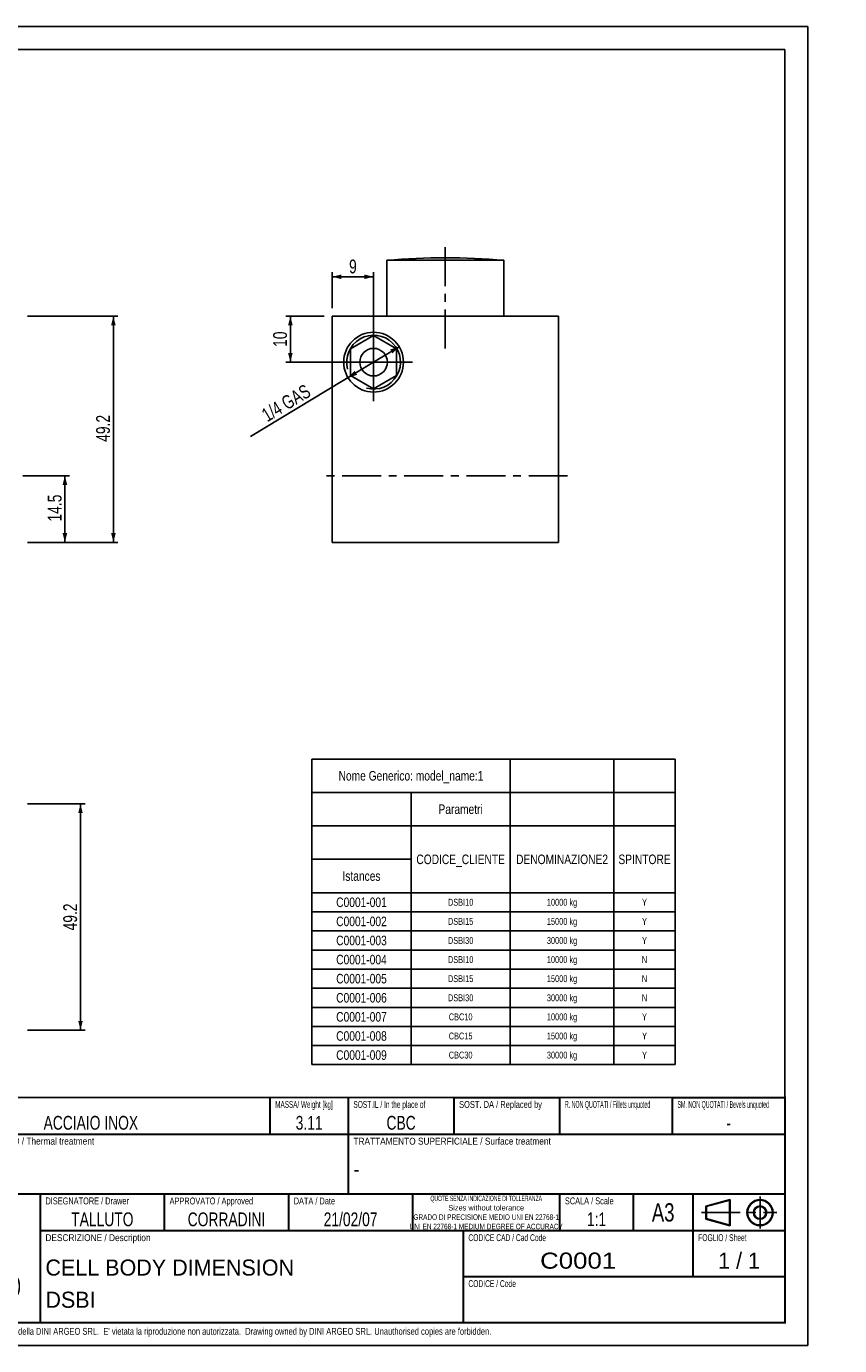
# Model space of a CAD drawing. Header units: millimetres. Extents: x 0 to 417, y 0 to 287.
# Tile 2 of 2: x 240 to 417, y 0 to 287. Entities that reach past the tile are written whole.
import ezdxf

# ---------------------------------------------------------------- set-up
doc = ezdxf.new("R2010")
doc.units = ezdxf.units.MM
doc.header["$LTSCALE"] = 22.55
doc.linetypes.add('CENTER', pattern=[0.6, 0.375, -0.075, 0.075, -0.075])
doc.layers.get('0').update_dxf_attribs({"linetype": 'CONTINUOUS'})
for name, color, linetype in [('1_ASSI', 7, 'CONTINUOUS'), ('8_DETTAGLI', 7, 'CONTINUOUS'), ('9_QUOTE', 7, 'CONTINUOUS'), ('DEFAULT_1', 7, 'CENTER')]:
    doc.layers.add(name, color=color, linetype=linetype)
doc.styles.get("Standard").update_dxf_attribs({"font": 'txt', "width": 0.75})
doc.styles.add('TEXTSTYLE_10', font='txt', dxfattribs={"width": 1.2})
doc.styles.add('TEXTSTYLE_11', font='txt', dxfattribs={"width": 0.7})
doc.styles.add('TEXTSTYLE_12', font='txt', dxfattribs={"width": 0.55})
doc.styles.add('TEXTSTYLE_15', font='txt', dxfattribs={"width": 0.57})
doc.styles.add('TEXTSTYLE_16', font='txt', dxfattribs={"width": 0.46})
doc.styles.add('TEXTSTYLE_2', font='txt', dxfattribs={"width": 0.75})
doc.styles.add('TEXTSTYLE_4', font='txt', dxfattribs={"width": 0.8})
doc.styles.add('TEXTSTYLE_5', font='txt', dxfattribs={"width": 0.6})
doc.styles.add('TEXTSTYLE_6', font='txt', dxfattribs={"width": 0.65})
doc.styles.add('TEXTSTYLE_7', font='txt')
doc.styles.add('TEXTSTYLE_8', font='txt', dxfattribs={"width": 0.9})
doc.styles.add('TEXTSTYLE_9', font='txt', dxfattribs={"width": 0.58})
doc.dimstyles.new('DIMSTYLE_1', dxfattribs={"dimtxt": 3, "dimasz": 2, "dimexe": 0.18, "dimexo": 0.0625, "dimgap": 0.09, "dimtad": 1, "dimdec": 3, "dimdsep": 46, "dimtxsty": 'Standard', "dimblk": '_FILLED', "dimblk1": '_FILLED', "dimblk2": '_FILLED', "dimcen": 0.09, "dimadec": 0, "dimazin": 0, "dimtp": 0.3, "dimtm": 0.3, "dimtfac": 1, "dimtdec": 3, "dimtofl": 0, "dimtmove": 0, "dimatfit": 3, "dimldrblk": '_FILLED', "dimfxl": 1, "dimtolj": 1, "dimarcsym": 0})
doc.dimstyles.new('DIMSTYLE_3', dxfattribs={"dimtxt": 3, "dimasz": 2, "dimexe": 0.18, "dimexo": 0.0625, "dimgap": 0.09, "dimtad": 1, "dimdec": 3, "dimdsep": 46, "dimtxsty": 'Standard', "dimblk": '_FILLED', "dimblk1": '_FILLED', "dimblk2": '_FILLED', "dimcen": 0.09, "dimadec": 0, "dimazin": 0, "dimtp": 0.2, "dimtm": 0.2, "dimtfac": 1, "dimtdec": 3, "dimtofl": 0, "dimtmove": 0, "dimatfit": 3, "dimldrblk": '_FILLED', "dimfxl": 1, "dimtolj": 1, "dimarcsym": 0})
doc.dimstyles.new('DIMSTYLE_4', dxfattribs={"dimtxt": 3, "dimasz": 2, "dimexe": 0.18, "dimexo": 0.0625, "dimgap": 0.09, "dimtad": 1, "dimdec": 3, "dimdsep": 46, "dimtxsty": 'Standard', "dimblk": '_FILLED', "dimblk1": '_FILLED', "dimblk2": '_FILLED', "dimcen": 0.09, "dimadec": 0, "dimazin": 0, "dimtp": 0.2, "dimtm": 0.2, "dimtfac": 1, "dimtdec": 3, "dimtofl": 0, "dimtmove": 0, "dimatfit": 3, "dimldrblk": '_FILLED', "dimfxl": 1, "dimtolj": 1, "dimarcsym": 0})

# ---------------------------------------------------------------- blocks, each defined once
blk = doc.blocks.new('_FILLED')
at = {"color": 0, "linetype": 'ByBlock'}
blk.add_solid([(0, 0), (-1, 0.25), (-1, -0.25)], dxfattribs=at)
blk = doc.blocks.new('*D1')
at = {"layer": '9_QUOTE', "color": 2, "linetype": 'Continuous'}
for p, q in [((240.23, 223.95), (259.91, 223.95)), ((258.91, 223.95), (258.91, 199.35)), ((258.91, 174.75), (258.91, 199.35)), ((240.23, 174.75), (259.91, 174.75))]:
    blk.add_line(p, q, dxfattribs=at)
at = {"layer": '9_QUOTE', "color": 2, "linetype": 'Continuous', "xscale": 2, "yscale": 2, "zscale": 2}
for p, rotation in [((258.91, 223.95), 90), ((258.91, 174.75), 270)]:
    blk.add_blockref('_FILLED', p, dxfattribs=dict(at, rotation=rotation))
at = {"layer": '9_QUOTE', "color": 2, "linetype": 'Continuous', "insert": (255.16, 199.55), "char_height": 3, "width": 6.9844, "attachment_point": 2, "rotation": 90, "line_spacing_factor": 0.9}
blk.add_mtext('49.2', dxfattribs=at)
blk = doc.blocks.new('*D4')
at = {"layer": '9_QUOTE', "color": 2, "linetype": 'Continuous'}
for p, q in [((306.51, 225.72), (306.51, 233.52)), ((306.51, 232.52), (311.01, 232.52)), ((315.51, 232.52), (311.01, 232.52)), ((315.51, 223.4), (315.51, 233.52))]:
    blk.add_line(p, q, dxfattribs=at)
at = {"layer": '9_QUOTE', "color": 2, "linetype": 'Continuous', "xscale": 2, "yscale": 2, "zscale": 2, "rotation": 180}
blk.add_blockref('_FILLED', (306.51, 232.52), dxfattribs=at)
at = {"layer": '9_QUOTE', "color": 2, "linetype": 'Continuous', "xscale": 2, "yscale": 2, "zscale": 2}
blk.add_blockref('_FILLED', (315.51, 232.52), dxfattribs=at)
at = {"layer": '9_QUOTE', "color": 2, "linetype": 'Continuous', "insert": (311.01, 236.27), "char_height": 3, "width": 2.0625, "attachment_point": 2, "line_spacing_factor": 0.9}
blk.add_mtext('9', dxfattribs=at)
blk = doc.blocks.new('*D5')
at = {"layer": '9_QUOTE', "color": 2, "linetype": 'Continuous'}
for p, q in [((304.78, 223.95), (296.41, 223.95)), ((297.41, 223.95), (297.41, 218.95)), ((297.41, 213.95), (297.41, 218.95)), ((315.01, 213.95), (296.41, 213.95))]:
    blk.add_line(p, q, dxfattribs=at)
at = {"layer": '9_QUOTE', "color": 2, "linetype": 'Continuous', "xscale": 2, "yscale": 2, "zscale": 2}
for p, rotation in [((297.41, 223.95), 90), ((297.41, 213.95), 270)]:
    blk.add_blockref('_FILLED', p, dxfattribs=dict(at, rotation=rotation))
at = {"layer": '9_QUOTE', "color": 2, "linetype": 'Continuous', "insert": (293.66, 218.95), "char_height": 3, "width": 3, "attachment_point": 2, "rotation": 90, "line_spacing_factor": 0.9}
blk.add_mtext('10', dxfattribs=at)
blk = doc.blocks.new('*D6')
at = {"layer": '9_QUOTE', "color": 2, "linetype": 'Continuous'}
for p, q in [((321.08, 217.31), (315.51, 213.95)), ((315.51, 213.95), (288.7, 197.76)), ((309.95, 210.59), (315.51, 213.95))]:
    blk.add_line(p, q, dxfattribs=at)
at = {"layer": '9_QUOTE', "color": 2, "linetype": 'Continuous', "xscale": 2, "yscale": 2, "zscale": 2}
for p, rotation in [((321.08, 217.31), 31.1339656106), ((309.95, 210.59), 211.1339656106)]:
    blk.add_blockref('_FILLED', p, dxfattribs=dict(at, rotation=rotation))
at = {"layer": '9_QUOTE', "color": 2, "linetype": 'Continuous', "insert": (300.56, 209.3), "char_height": 3, "width": 16.125, "attachment_point": 3, "rotation": 31.134, "line_spacing_factor": 0.9}
blk.add_mtext(' 1/4 GAS', dxfattribs=at)
blk = doc.blocks.new('*D8')
at = {"layer": '9_QUOTE', "color": 2, "linetype": 'Continuous'}
for p, q in [((240.23, 117.85), (252.75, 117.85)), ((251.75, 117.85), (251.75, 93.25)), ((251.75, 68.65), (251.75, 93.25)), ((240.23, 68.65), (252.75, 68.65))]:
    blk.add_line(p, q, dxfattribs=at)
at = {"layer": '9_QUOTE', "color": 2, "linetype": 'Continuous', "xscale": 2, "yscale": 2, "zscale": 2}
for p, rotation in [((251.75, 117.85), 90), ((251.75, 68.65), 270)]:
    blk.add_blockref('_FILLED', p, dxfattribs=dict(at, rotation=rotation))
at = {"layer": '9_QUOTE', "color": 2, "linetype": 'Continuous', "insert": (248, 93.25), "char_height": 3, "width": 6.9844, "attachment_point": 2, "rotation": 90, "line_spacing_factor": 0.9}
blk.add_mtext('49.2', dxfattribs=at)
blk = doc.blocks.new('*D12')
at = {"layer": '9_QUOTE', "color": 2, "linetype": 'Continuous'}
for p, q in [((239.23, 189.25), (249.37, 189.25)), ((248.37, 189.25), (248.37, 182)), ((248.37, 174.75), (248.37, 182)), ((240.23, 174.75), (249.37, 174.75))]:
    blk.add_line(p, q, dxfattribs=at)
at = {"layer": '9_QUOTE', "color": 2, "linetype": 'Continuous', "xscale": 2, "yscale": 2, "zscale": 2}
for p, rotation in [((248.37, 189.25), 90), ((248.37, 174.75), 270)]:
    blk.add_blockref('_FILLED', p, dxfattribs=dict(at, rotation=rotation))
at = {"layer": '9_QUOTE', "color": 2, "linetype": 'Continuous', "insert": (244.62, 182.21), "char_height": 3, "width": 5.8594, "attachment_point": 2, "rotation": 90, "line_spacing_factor": 0.9}
blk.add_mtext('14.5', dxfattribs=at)
blk = doc.blocks.new('*T20')
at = {"color": 2, "linetype": 'Continuous', "const_width": 0.414}
for points in [[(28.21, 28), (-0.21, 28)], [(0, 0), (0, 28)], [(28, 0), (28, 28)], [(28.21, 0), (-0.21, 0)]]:
    blk.add_lwpolyline(points, dxfattribs=at)
at = {"color": 2, "linetype": 'Continuous', "attachment_point": 1, "line_spacing_factor": 0.9}
for s, insert, char_height, width, style in [('DINI ARGEO', (2.38, 10.14), 4.533, 46.4608, 'TEXTSTYLE_5'), ('\\Q0.000019;Scales -Weighing systems', (2.38, 2.92), 1.4165, 44.1945, 'TEXTSTYLE_6')]:
    blk.add_mtext(s, dxfattribs=dict(at, insert=insert, char_height=char_height, width=width, style=style))
blk = doc.blocks.new('*T21')
at = {"color": 2, "linetype": 'Continuous', "const_width": 0.414}
for points in [[(92.21, 20), (-0.21, 20)], [(0, 0), (0, 20)], [(92, 0), (92, 20)], [(92.21, 0), (-0.21, 0)]]:
    blk.add_lwpolyline(points, dxfattribs=at)
at = {"layer": '8_DETTAGLI', "color": 2, "linetype": 'Continuous', "attachment_point": 1}
for s, insert, char_height, width, line_spacing_factor, style in [('DESCRIZIONE / Description', (1.12, 19.25), 1.5, 67.5, 0.9, 'TEXTSTYLE_8'), ('CELL BODY DIMENSION\\PDSBI', (1.12, 13.75), 3.5, 121.0417, 1.2, 'TEXTSTYLE_7')]:
    blk.add_mtext(s, dxfattribs=dict(at, insert=insert, char_height=char_height, width=width, line_spacing_factor=line_spacing_factor, style=style))
blk = doc.blocks.new('*T22')
at = {"color": 2, "linetype": 'Continuous', "const_width": 0.414}
for points in [[(70.21, 10), (-0.21, 10)], [(0, 0), (0, 10)], [(70, 0), (70, 10)], [(70.21, 0), (-0.21, 0)]]:
    blk.add_lwpolyline(points, dxfattribs=at)
at = {"layer": '8_DETTAGLI', "color": 2, "linetype": 'Continuous', "insert": (1.12, 9.25), "char_height": 1.5, "width": 22.62, "attachment_point": 1, "line_spacing_factor": 0.9, "style": 'TEXTSTYLE_9'}
blk.add_mtext('CODICE / Code', dxfattribs=at)
blk = doc.blocks.new('*T23')
at = {"color": 2, "linetype": 'Continuous', "const_width": 0.414}
for points in [[(50.21, 10), (-0.21, 10)], [(0, 0), (0, 10)], [(50, 0), (50, 10)], [(50.21, 0), (-0.21, 0)]]:
    blk.add_lwpolyline(points, dxfattribs=at)
at = {"layer": '8_DETTAGLI', "color": 2, "linetype": 'Continuous', "line_spacing_factor": 0.9}
for s, insert, char_height, width, attachment_point, style in [('CODICE CAD / Cad Code', (1.12, 9.25), 1.5, 36.54, 1, 'TEXTSTYLE_9'), ('C0001', (25, 5.25), 3.5, 35, 2, 'TEXTSTYLE_10')]:
    blk.add_mtext(s, dxfattribs=dict(at, insert=insert, char_height=char_height, width=width, attachment_point=attachment_point, style=style))
blk = doc.blocks.new('*T24')
at = {"color": 2, "linetype": 'Continuous', "const_width": 0.414}
for points in [[(20.21, 10), (-0.21, 10)], [(0, 0), (0, 10)], [(20, 0), (20, 10)], [(20.21, 0), (-0.21, 0)]]:
    blk.add_lwpolyline(points, dxfattribs=at)
at = {"layer": '8_DETTAGLI', "color": 2, "linetype": 'Continuous', "line_spacing_factor": 0.9}
for s, insert, char_height, width, attachment_point, style in [('FOGLIO / Sheet', (1.12, 9.25), 1.5, 24.36, 1, 'TEXTSTYLE_9'), ('1 / 1', (10, 5.25), 3.5, 25.6667, 2, 'TEXTSTYLE_7')]:
    blk.add_mtext(s, dxfattribs=dict(at, insert=insert, char_height=char_height, width=width, attachment_point=attachment_point, style=style))
blk = doc.blocks.new('*T25')
at = {"color": 2, "linetype": 'Continuous', "const_width": 0.414}
for points in [[(27.21, 8), (-0.21, 8)], [(0, 0), (0, 8)], [(27, 0), (27, 8)], [(27.21, 0), (-0.21, 0)]]:
    blk.add_lwpolyline(points, dxfattribs=at)
at = {"layer": '8_DETTAGLI', "color": 2, "linetype": 'Continuous', "insert": (1.12, 7.25), "char_height": 1.5, "width": 42, "attachment_point": 1, "line_spacing_factor": 0.9, "style": 'TEXTSTYLE_11'}
blk.add_mtext('DISEGNATORE / Drawer', dxfattribs=at)
at = {"layer": '8_DETTAGLI', "color": 2, "linetype": 'Continuous', "insert": (13.5, 4), "char_height": 3, "width": 30, "attachment_point": 2, "line_spacing_factor": 0.9}
blk.add_mtext('TALLUTO', dxfattribs=at)
blk = doc.blocks.new('*T26')
at = {"color": 2, "linetype": 'Continuous', "const_width": 0.414}
for points in [[(27.21, 8), (-0.21, 8)], [(0, 0), (0, 8)], [(27, 0), (27, 8)], [(27.21, 0), (-0.21, 0)]]:
    blk.add_lwpolyline(points, dxfattribs=at)
at = {"layer": '8_DETTAGLI', "color": 2, "linetype": 'Continuous', "insert": (1.12, 7.25), "char_height": 1.5, "width": 42, "attachment_point": 1, "line_spacing_factor": 0.9, "style": 'TEXTSTYLE_11'}
blk.add_mtext('APPROVATO / Approved', dxfattribs=at)
at = {"layer": '8_DETTAGLI', "color": 2, "linetype": 'Continuous', "insert": (13.5, 4), "char_height": 3, "width": 34.125, "attachment_point": 2, "line_spacing_factor": 0.9}
blk.add_mtext('CORRADINI', dxfattribs=at)
blk = doc.blocks.new('*T27')
at = {"color": 2, "linetype": 'Continuous', "const_width": 0.414}
for points in [[(27.21, 8), (-0.21, 8)], [(0, 0), (0, 8)], [(27, 0), (27, 8)], [(27.21, 0), (-0.21, 0)]]:
    blk.add_lwpolyline(points, dxfattribs=at)
at = {"layer": '8_DETTAGLI', "color": 2, "linetype": 'Continuous', "insert": (1.12, 7.25), "char_height": 1.5, "width": 23.1, "attachment_point": 1, "line_spacing_factor": 0.9, "style": 'TEXTSTYLE_11'}
blk.add_mtext('DATA / Date', dxfattribs=at)
at = {"layer": '8_DETTAGLI', "color": 2, "linetype": 'Continuous', "insert": (13.5, 4), "char_height": 3, "width": 30, "attachment_point": 2, "line_spacing_factor": 0.9}
blk.add_mtext('21/02/07', dxfattribs=at)
blk = doc.blocks.new('*T28')
at = {"color": 2, "linetype": 'Continuous', "const_width": 0.414}
for points in [[(32.21, 8), (-0.21, 8)], [(0, 0), (0, 8)], [(32, 0), (32, 8)], [(32.21, 0), (-0.21, 0)]]:
    blk.add_lwpolyline(points, dxfattribs=at)
at = {"layer": '8_DETTAGLI', "color": 2, "linetype": 'Continuous', "insert": (16, 7.66), "char_height": 1.2, "width": 61.46, "attachment_point": 2, "line_spacing_factor": 1.02, "style": 'TEXTSTYLE_12'}
blk.add_mtext('QUOTE SENZA INDICAZIONE DI TOLLERANZA\\P{\\W0.8;Sizes without tolerance}\\P{\\W0.7;GRADO DI PRECISIONE MEDIO UNI EN 22768-1}\\P{\\W0.7;UNI EN 22768-1 MEDIUM DEGREE OF ACCURACY}', dxfattribs=at)
blk = doc.blocks.new('*T29')
at = {"color": 2, "linetype": 'Continuous', "const_width": 0.414}
for points in [[(16.21, 8), (-0.21, 8)], [(0, 0), (0, 8)], [(16, 0), (16, 8)], [(16.21, 0), (-0.21, 0)]]:
    blk.add_lwpolyline(points, dxfattribs=at)
at = {"layer": '8_DETTAGLI', "color": 2, "linetype": 'Continuous', "insert": (1.12, 7.25), "char_height": 1.5, "width": 27.3, "attachment_point": 1, "line_spacing_factor": 0.9, "style": 'TEXTSTYLE_11'}
blk.add_mtext('SCALA / Scale', dxfattribs=at)
at = {"layer": '8_DETTAGLI', "color": 2, "linetype": 'Continuous', "insert": (8, 4), "char_height": 3, "width": 4.9688, "attachment_point": 2, "line_spacing_factor": 0.9}
blk.add_mtext('1:1', dxfattribs=at)
blk = doc.blocks.new('*T30')
at = {"color": 2, "linetype": 'Continuous', "const_width": 0.414}
for points in [[(13.21, 8), (-0.21, 8)], [(0, 0), (0, 8)], [(13, 0), (13, 8)], [(13.21, 0), (-0.21, 0)]]:
    blk.add_lwpolyline(points, dxfattribs=at)
at = {"layer": '8_DETTAGLI', "color": 2, "linetype": 'Continuous', "insert": (6.5, 6), "char_height": 4, "width": 11.5, "attachment_point": 2, "line_spacing_factor": 0.9}
blk.add_mtext('A3', dxfattribs=at)
blk = doc.blocks.new('SYMBOL_11_BL1', base_point=(395.02, 28.98))
at = {"color": 2, "linetype": 'Continuous'}
for p, q in [((393.08, 31.79), (387.77, 30.37)), ((393.01, 31.7), (387.83, 30.32)), ((393.03, 31.64), (387.85, 30.25)), ((392.94, 31.7), (392.94, 26.18)), ((393.01, 31.7), (393.01, 26.18)), ((393.08, 31.79), (393.08, 26.09)), ((387.77, 30.37), (387.77, 27.51)), ((387.83, 30.32), (387.83, 27.56)), ((387.9, 30.32), (387.9, 27.56)), ((393.08, 26.09), (387.77, 27.51)), ((393.01, 26.18), (387.83, 27.56)), ((393.03, 26.24), (387.85, 27.63))]:
    blk.add_line(p, q, dxfattribs=at)
for radius in [2.83, 2.76, 2.69, 1.45, 1.38, 1.31]:
    blk.add_circle((399.57, 28.94), radius, dxfattribs=at)
at = {"layer": 'DEFAULT_1', "color": 2, "linetype": 'CENTER'}
for p, q in [((399.57, 32.48), (399.57, 25.48)), ((386.81, 28.94), (403.23, 28.94))]:
    blk.add_line(p, q, dxfattribs=at)
blk = doc.blocks.new('*T31')
at = {"color": 2, "linetype": 'Continuous', "const_width": 0.414}
for points in [[(20.21, 8), (-0.21, 8)], [(0, 0), (0, 8)], [(20, 0), (20, 8)], [(20.21, 0), (-0.21, 0)]]:
    blk.add_lwpolyline(points, dxfattribs=at)
blk = doc.blocks.new('*T32')
at = {"color": 2, "linetype": 'Continuous', "const_width": 0.414}
for points in [[(95.21, 13), (-0.21, 13)], [(0, 0), (0, 13)], [(95, 0), (95, 13)], [(95.21, 0), (-0.21, 0)]]:
    blk.add_lwpolyline(points, dxfattribs=at)
at = {"layer": '8_DETTAGLI', "color": 2, "linetype": 'Continuous', "attachment_point": 1, "line_spacing_factor": 0.9}
for s, insert, char_height, width, style in [('TRATTAMENTO TERMICO / Thermal treatment', (1.12, 12.25), 1.5, 105.3, 'TEXTSTYLE_8'), ('-', (1.12, 6.88), 3, 2.75, 'TEXTSTYLE_7')]:
    blk.add_mtext(s, dxfattribs=dict(at, insert=insert, char_height=char_height, width=width, style=style))
blk = doc.blocks.new('*T33')
at = {"color": 2, "linetype": 'Continuous', "const_width": 0.414}
for points in [[(95.21, 13), (-0.21, 13)], [(0, 0), (0, 13)], [(95, 0), (95, 13)], [(95.21, 0), (-0.21, 0)]]:
    blk.add_lwpolyline(points, dxfattribs=at)
at = {"layer": '8_DETTAGLI', "color": 2, "linetype": 'Continuous', "attachment_point": 1, "line_spacing_factor": 0.9}
for s, insert, char_height, width, style in [('TRATTAMENTO SUPERFICIALE / Surface treatment', (1.12, 12.25), 1.5, 118.8, 'TEXTSTYLE_8'), ('-', (1.12, 6.88), 3, 2.75, 'TEXTSTYLE_7')]:
    blk.add_mtext(s, dxfattribs=dict(at, insert=insert, char_height=char_height, width=width, style=style))
blk = doc.blocks.new('*T34')
at = {"color": 2, "linetype": 'Continuous', "const_width": 0.414}
for points in [[(78.21, 8), (-0.21, 8)], [(0, 0), (0, 8)], [(78, 0), (78, 8)], [(78.21, 0), (-0.21, 0)]]:
    blk.add_lwpolyline(points, dxfattribs=at)
at = {"layer": '8_DETTAGLI', "color": 2, "linetype": 'Continuous', "insert": (1.12, 7.25), "char_height": 1.5, "width": 42, "attachment_point": 1, "line_spacing_factor": 0.9, "style": 'TEXTSTYLE_11'}
blk.add_mtext('MATERIALE / Material', dxfattribs=at)
at = {"layer": '8_DETTAGLI', "color": 2, "linetype": 'Continuous', "insert": (39, 4), "char_height": 3, "width": 49.5, "attachment_point": 2, "line_spacing_factor": 0.9}
blk.add_mtext('ACCIAIO INOX ', dxfattribs=at)
blk = doc.blocks.new('*T35')
at = {"color": 2, "linetype": 'Continuous', "const_width": 0.414}
for points in [[(23.21, 8), (-0.21, 8)], [(0, 0), (0, 8)], [(23, 0), (23, 8)], [(23.21, 0), (-0.21, 0)]]:
    blk.add_lwpolyline(points, dxfattribs=at)
at = {"layer": '8_DETTAGLI', "color": 2, "linetype": 'Continuous', "insert": (1.12, 7.25), "char_height": 1.5, "width": 42.9, "attachment_point": 1, "line_spacing_factor": 0.9, "style": 'TEXTSTYLE_6'}
blk.add_mtext('SOST. DA / Replaced by', dxfattribs=at)
blk = doc.blocks.new('*T36')
at = {"color": 2, "linetype": 'Continuous', "const_width": 0.414}
for points in [[(23.21, 8), (-0.21, 8)], [(0, 0), (0, 8)], [(23, 0), (23, 8)], [(23.21, 0), (-0.21, 0)]]:
    blk.add_lwpolyline(points, dxfattribs=at)
at = {"layer": '8_DETTAGLI', "color": 2, "linetype": 'Continuous', "insert": (1.12, 7.25), "char_height": 1.5, "width": 42.75, "attachment_point": 1, "line_spacing_factor": 0.9, "style": 'TEXTSTYLE_15'}
blk.add_mtext('SOST.IL / In the place of', dxfattribs=at)
at = {"layer": '8_DETTAGLI', "color": 2, "linetype": 'Continuous', "insert": (11.5, 4), "char_height": 3, "width": 13.125, "attachment_point": 2, "line_spacing_factor": 0.9}
blk.add_mtext('CBC', dxfattribs=at)
blk = doc.blocks.new('*T37')
at = {"color": 2, "linetype": 'Continuous', "const_width": 0.414}
for points in [[(17.21, 8), (-0.21, 8)], [(0, 0), (0, 8)], [(17, 0), (17, 8)], [(17.21, 0), (-0.21, 0)]]:
    blk.add_lwpolyline(points, dxfattribs=at)
at = {"layer": '8_DETTAGLI', "color": 2, "linetype": 'Continuous', "insert": (1.12, 7.25), "char_height": 1.5, "width": 29.7, "attachment_point": 1, "line_spacing_factor": 0.9, "style": 'TEXTSTYLE_12'}
blk.add_mtext('MASSA/ Weight [kg]', dxfattribs=at)
at = {"layer": '8_DETTAGLI', "color": 2, "linetype": 'Continuous', "insert": (8.5, 4), "char_height": 3, "width": 9.0938, "attachment_point": 2, "line_spacing_factor": 0.9}
blk.add_mtext('3.11', dxfattribs=at)
blk = doc.blocks.new('*T38')
at = {"color": 2, "linetype": 'Continuous', "const_width": 0.414}
for points in [[(24.71, 8), (-0.21, 8)], [(0, 0), (0, 8)], [(24.5, 0), (24.5, 8)], [(24.71, 0), (-0.21, 0)]]:
    blk.add_lwpolyline(points, dxfattribs=at)
at = {"layer": '8_DETTAGLI', "color": 2, "linetype": 'Continuous', "insert": (1.12, 7.25), "char_height": 1.5, "width": 45.54, "attachment_point": 1, "line_spacing_factor": 0.9, "style": 'TEXTSTYLE_16'}
blk.add_mtext('SM. NON QUOTATI / Bevels unquoted', dxfattribs=at)
at = {"layer": '8_DETTAGLI', "color": 2, "linetype": 'Continuous', "insert": (12.25, 4), "char_height": 3, "width": 2.0625, "attachment_point": 2, "line_spacing_factor": 0.9}
blk.add_mtext('-', dxfattribs=at)
blk = doc.blocks.new('*T39')
at = {"color": 2, "linetype": 'Continuous', "const_width": 0.414}
for points in [[(24.71, 8), (-0.21, 8)], [(0, 0), (0, 8)], [(24.5, 0), (24.5, 8)], [(24.71, 0), (-0.21, 0)]]:
    blk.add_lwpolyline(points, dxfattribs=at)
at = {"layer": '8_DETTAGLI', "color": 2, "linetype": 'Continuous', "insert": (1.12, 7.25), "char_height": 1.5, "width": 45.54, "attachment_point": 1, "line_spacing_factor": 0.9, "style": 'TEXTSTYLE_16'}
blk.add_mtext('R. NON QUOTATI / Fillets unquoted', dxfattribs=at)
blk = doc.blocks.new('*T40')
at = {"color": 2, "linetype": 'Continuous'}
for p, q in [((0, 0), (79.02, 0)), ((0, 0), (0, -66.48)), ((43.14, 0), (43.14, -66.48)), ((65.72, 0), (65.72, -66.48)), ((79.02, 0), (79.02, -66.48)), ((0, -7.27), (79.02, -7.27)), ((21.61, -7.27), (21.61, -66.48)), ((0, -14.54), (79.02, -14.54)), ((0, -21.81), (21.61, -21.81)), ((0, -29.09), (79.02, -29.09)), ((0, -33.24), (79.02, -33.24)), ((0, -37.4), (79.02, -37.4)), ((0, -41.55), (79.02, -41.55)), ((0, -45.71), (79.02, -45.71)), ((0, -49.86), (79.02, -49.86)), ((0, -54.02), (79.02, -54.02)), ((0, -58.17), (79.02, -58.17)), ((0, -62.33), (79.02, -62.33)), ((0, -66.48), (79.02, -66.48))]:
    blk.add_line(p, q, dxfattribs=at)
at = {"layer": '8_DETTAGLI', "color": 7, "linetype": 'Continuous', "attachment_point": 2, "line_spacing_factor": 0.9, "style": 'TEXTSTYLE_4'}
for s, insert, char_height, width in [('Nome Generico: \\H2.0775267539;model_name:1', (21.57, -2.6), 2.0775, 67.1041), ('Parametri', (32.37, -9.87), 2.078, 21.1908), ('Istances', (10.8, -24.41), 2.078, 19.6673)]:
    blk.add_mtext(s, dxfattribs=dict(at, insert=insert, char_height=char_height, width=width))
at = {"layer": '8_DETTAGLI', "color": 2, "linetype": 'Continuous', "attachment_point": 2, "line_spacing_factor": 0.9, "style": 'TEXTSTYLE_4'}
for s, insert, char_height, width in [('CODICE_CLIENTE', (32.37, -20.78), 2.0775, 39.75), ('DENOMINAZIONE2', (54.43, -20.78), 2.0775, 41.8275), ('SPINTORE', (72.37, -20.78), 2.078, 23.2683), ('C0001-001', (10.8, -30.12), 2.078, 22.8528), ('DSBI10', (32.37, -30.41), 1.498, 10.7872), ('10000 kg', (54.43, -30.41), 1.498, 15.981), ('Y', (72.37, -30.41), 1.5, 2.2973), ('C0001-002', (10.8, -34.28), 2.078, 24.5148), ('DSBI15', (32.37, -34.57), 1.498, 10.7872), ('15000 kg', (54.43, -34.57), 1.498, 15.981), ('Y', (72.37, -34.57), 1.5, 2.2973), ('C0001-003', (10.8, -38.43), 2.078, 24.5148), ('DSBI30', (32.37, -38.72), 1.498, 11.9857), ('30000 kg', (54.43, -38.72), 1.498, 17.1795), ('Y', (72.37, -38.72), 1.5, 2.2973), ('C0001-004', (10.8, -42.59), 2.078, 24.7918), ('DSBI10', (32.37, -42.88), 1.498, 10.7872), ('10000 kg', (54.43, -42.88), 1.498, 15.981), ('N', (72.37, -42.88), 1.5, 2.3971), ('C0001-005', (10.8, -46.74), 2.078, 24.5148), ('DSBI15', (32.37, -47.03), 1.498, 10.7872), ('15000 kg', (54.43, -47.03), 1.498, 15.981), ('N', (72.37, -47.03), 1.5, 2.3971), ('C0001-006', (10.8, -50.9), 2.078, 24.5148), ('DSBI30', (32.37, -51.19), 1.498, 11.9857), ('30000 kg', (54.43, -51.19), 1.498, 17.1795), ('N', (72.37, -51.19), 1.5, 2.3971), ('C0001-007', (10.8, -55.05), 2.078, 24.5148), ('CBC10', (32.37, -55.34), 1.498, 10.1879), ('10000 kg', (54.43, -55.34), 1.498, 15.981), ('Y', (72.37, -55.34), 1.5, 2.2973), ('C0001-008', (10.8, -59.21), 2.078, 24.5148), ('CBC15', (32.37, -59.5), 1.498, 10.1879), ('15000 kg', (54.43, -59.5), 1.498, 15.981), ('Y', (72.37, -59.5), 1.5, 2.2973), ('C0001-009', (10.8, -63.36), 2.078, 24.5148), ('CBC30', (32.37, -63.65), 1.498, 11.3864), ('30000 kg', (54.43, -63.65), 1.498, 17.1795), ('Y', (72.37, -63.65), 1.5, 2.2973)]:
    blk.add_mtext(s, dxfattribs=dict(at, insert=insert, char_height=char_height, width=width))

msp = doc.modelspace()

# ---------------------------------------------------------------- linework, layer by layer
at = {"color": 2, "linetype": 'Continuous'}
for p, q in [((0, 287), (410, 287)), ((410, 0), (410, 287)), ((0, 0), (410, 0))]:
    msp.add_line(p, q, dxfattribs=at)
at = {"color": 7, "linetype": 'Continuous'}
for p, q in [((5, 282), (405, 282)), ((405, 5), (405, 282)), ((306.5124, 223.951), (306.5124, 174.751)), ((306.5124, 223.951), (355.7124, 223.951)), ((355.7124, 223.951), (355.7124, 174.751)), ((315.5124, 219.7245), (310.5124, 216.8378)), ((320.5124, 216.8378), (315.5124, 219.7245)), ((310.5124, 216.8378), (310.5124, 211.0643)), ((320.5124, 211.0643), (320.5124, 216.8378)), ((310.5124, 211.0643), (315.5124, 208.1775)), ((315.5124, 208.1775), (320.5124, 211.0643)), ((306.5124, 174.751), (355.7124, 174.751)), ((5, 5), (405, 5))]:
    msp.add_line(p, q, dxfattribs=at)
at = {"color": 2, "linetype": 'Continuous'}
msp.add_arc((315.5124, 213.951), 5.85, 255, 195, dxfattribs=at)
at = {"layer": '1_ASSI', "color": 1, "linetype": 'CENTER'}
for p, q in [((331.1124, 216.951), (331.1124, 239.651)), ((315.5124, 221.451), (315.5124, 223.451)), ((315.5124, 219.951), (315.5124, 221.451)), ((315.5124, 213.951), (315.5124, 219.951)), ((308.0124, 213.951), (306.0124, 213.951)), ((309.5124, 213.951), (308.0124, 213.951)), ((315.5124, 213.951), (309.5124, 213.951)), ((315.5124, 213.951), (315.5124, 204.451)), ((315.5124, 213.951), (325.0124, 213.951)), ((357.7124, 189.251), (304.5123, 189.251))]:
    msp.add_line(p, q, dxfattribs=at)
at = {"layer": '1_ASSI', "color": 7, "linetype": 'Continuous'}
for p, q in [((318.4124, 223.951), (318.4124, 236.1124)), ((318.4124, 236.1124), (343.8124, 236.1124)), ((343.8124, 223.951), (343.8124, 236.1124))]:
    msp.add_line(p, q, dxfattribs=at)
for radius in [6.5, 3]:
    msp.add_circle((315.5124, 213.951), radius, dxfattribs=at)
msp.add_arc((331.1124, 86.651), 150, 85.143143, 94.856857, dxfattribs=at)
at = {"layer": 'DEFAULT_1', "color": 1, "linetype": 'CENTER'}
for q in [(315.5124, 222.801), (306.6624, 213.951), (315.5124, 205.101), (324.3624, 213.951)]:
    msp.add_line((315.5124, 213.951), q, dxfattribs=at)

# ---------------------------------------------------------------- block references
for name, p in [('*T40', (302.0744, 127.6084)), ('*T34', (215.0036, 45.9746)), ('*T37', (292.9931, 45.9765)), ('*T36', (309.9925, 45.9719)), ('*T35', (332.9852, 45.9666)), ('*T39', (355.9929, 45.9715)), ('*T38', (380.487, 45.9655)), ('*T32', (214.9981, 32.9816)), ('*T33', (310.0033, 32.9735)), ('*T20', (215.0003, 4.9891)), ('*T25', (243.0104, 24.9769)), ('*T26', (270.0107, 24.9694)), ('*T27', (297.0087, 24.9701)), ('*T28', (324.0086, 24.9773)), ('*T29', (356.0089, 24.9867)), ('*T30', (372.0043, 24.9881)), ('*T31', (385.0176, 24.9753)), ('*T21', (242.9984, 4.9831)), ('*T23', (335.0108, 14.9868)), ('*T24', (385.0122, 14.9826)), ('*T22', (335.0121, 4.9874))]:
    msp.add_blockref(name, p)
at = {"color": 2, "linetype": 'Continuous'}
msp.add_blockref('SYMBOL_11_BL1', (395.0176, 28.9753), dxfattribs=at)

# ---------------------------------------------------------------- texts
at = {"color": 2, "linetype": 'Continuous', "insert": (223.0955, 3.8572), "char_height": 1.5, "width": 175.5, "attachment_point": 1, "line_spacing_factor": 0.9, "style": 'TEXTSTYLE_2'}
msp.add_mtext("Disegno di proprieta della DINI ARGEO SRL.  E' vietata la riproduzione non autorizzata.  Drawing owned by DINI ARGEO SRL. Unauthorised copies are forbidden.", dxfattribs=at)

# ---------------------------------------------------------------- dimensions: what is measured, and where the dimension line sits
at = {"layer": '9_QUOTE', "color": 2, "linetype": 'Continuous'}
dim = msp.add_linear_dim(base=(315.5124, 232.5214), p1=(306.5124, 225.7159), p2=(315.5124, 223.3959), dimstyle='DIMSTYLE_3', dxfattribs=at)
dim.commit()
dim.dimension.update_dxf_attribs({"geometry": '*D4', "text_midpoint": (311.0124, 234.7714), "dimtype": 160})
for base, p1, p2, angle, dimstyle, picture, middle in [((258.9115, 223.951), (240.2315, 174.751), (240.2315, 223.951), 90, 'DIMSTYLE_1', '*D1', (256.6615, 199.5542)), ((297.4093, 213.951), (304.783, 223.951), (315.0124, 213.951), 270, 'DIMSTYLE_3', '*D5', (295.1593, 218.951)), ((248.3678, 174.751), (239.2315, 189.251), (240.2315, 174.751), 270, 'DIMSTYLE_3', '*D12', (246.1178, 182.2092)), ((251.7534, 68.6516), (240.2315, 117.8516), (240.2315, 68.6516), 270, 'DIMSTYLE_1', '*D8', (249.5034, 93.2516))]:
    dim = msp.add_linear_dim(base=base, p1=p1, p2=p2, angle=angle, dimstyle=dimstyle, dxfattribs=at)
    dim.commit()
    dim.dimension.update_dxf_attribs({"geometry": picture, "text_midpoint": middle, "dimtype": 160})
dim = msp.add_diameter_dim_2p(p1=(309.9486, 210.5902), p2=(321.0761, 217.3118), text=' 1/4 GAS', dimstyle='DIMSTYLE_4', dxfattribs=at)
dim.commit()
dim.dimension.update_dxf_attribs({"geometry": '*D6', "text_midpoint": (294.4378, 203.8496), "dimtype": 163})

doc.saveas('drawing.dxf')
